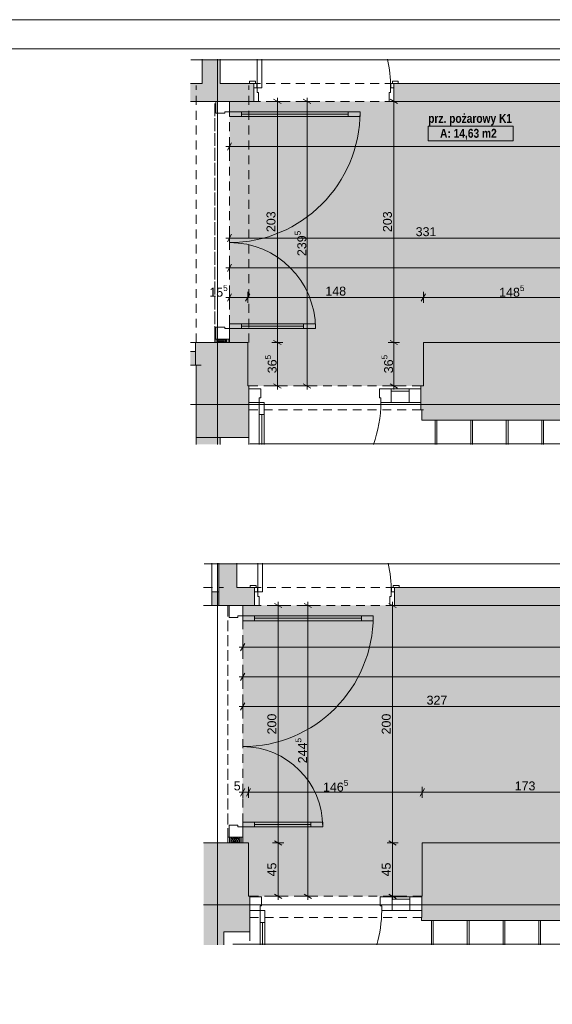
# Paper-space layout 'A-56 UKŁAD SUFITÓW PODWIESZONYCH' of a CAD drawing. Header units: millimetres. Extents: x 0 to 800, y 0 to 594.
# Tile 25 of 27: x 509 to 598, y 428 to 594. Entities that reach past the tile are written whole.
import ezdxf
from ezdxf.xclip import XClip

# ---------------------------------------------------------------- set-up
doc = ezdxf.new("R2010")
doc.units = ezdxf.units.MM
doc.header["$MEASUREMENT"] = 0
doc.header["$XCLIPFRAME"] = 0
for name, pattern in [('DASHDOTX2', [1000, 500, -250, 0, -250]), ('GESTRICHELT2', [93.75, 62.5, -31.25]), ('Przer. długie kreski', [2.5, 1.5, -1]), ('PRZERYWANA_DU_A', [550, 350, -200])]:
    doc.linetypes.add(name, pattern=pattern)
for name, color, linetype, lineweight in [('A_Arkusz_Nr_pióra__1', 7, 'Continuous', 20), ('A_strefy_Nr_pióra__1', 7, 'Continuous', 20), ('A_sufity projektowane wymiary_Nr_pióra__1', 7, 'Continuous', 20), ('A_sufity projektowane wymiary_Nr_pióra__2', 8, 'Continuous', 13), ('A_ściany proj_Nr_pióra__1', 7, 'Continuous', 20), ('A_ściany_Nr_pióra__1', 7, 'Continuous', 20), ('Drzwi Archicad_Nr_pióra__1', 7, 'Continuous', 20), ('Drzwi Archicad_Nr_pióra__3', 252, 'Continuous', 13)]:
    doc.layers.add(name, color=color, linetype=linetype, lineweight=lineweight)
for name, color, linetype, lineweight, true_color in [('A_konstrukcja_Nr_pióra__10', 7, 'Continuous', 13, 0x4b4b4b), ('A_osie_Nr_pióra__16', 7, 'Continuous', 5, 0x0f0f0f), ('A_schody_Nr_pióra__10', 7, 'Continuous', 13, 0x4b4b4b), ('A_schody_Nr_pióra__4', 7, 'Continuous', 18, 0x4b4b4b), ('A_sufity projektowane opisy_Nr_pióra__19', 7, 'Continuous', 5, 0x191919), ('A_ściany proj_Nr_pióra__21', 7, 'Continuous', 5, 0xb0b0b0), ('A_ściany_Nr_pióra__20', 252, 'Continuous', 5, 0x696969)]:
    doc.layers.add(name, color=color, linetype=linetype, lineweight=lineweight, true_color=true_color)
for name, color, linetype in [('A_sufity projektowane', 7, 'Continuous'), ('A_ściany', 7, 'Continuous'), ('A_ściany proj', 7, 'Continuous'), ('Drzwi Archicad', 7, 'Continuous')]:
    doc.layers.add(name, color=color, linetype=linetype)
doc.styles.add('STYL_AUTOMATYCZNY_1', font='arial.ttf')
doc.styles.add('STYL_AUTOMATYCZNY_4', font='arial.ttf')
doc.styles.add('STYL_AUTOMATYCZNY_5', font='ARIALN.TTF')
pattern_1 = [(0, (-3536.6302, -360.9171), (0, 1), [0, -1])]
pattern_2 = [(0, (-3536.6302, -445.1413), (0, 1), [0, -1])]

# ---------------------------------------------------------------- blocks, each defined once
blk = doc.blocks.new('Rysunek_8_8', base_point=(-3536.63, -360.92))
at = {"layer": 'A_sufity projektowane', "linetype": 'Continuous', "lineweight": 0, "true_color": 0x4b4b4b}
h = blk.add_hatch(dxfattribs=at)
h.set_pattern_fill('do_wyburzenia_0008', color=251, style=0, pattern_type=2)
h.set_pattern_definition([(0, (616.9411, 553.9826), (0, 0.75), [0, -0.75])])
h.paths.add_polyline_path([(543.96, 539.67), (547.02, 539.67), (547.02, 532.35), (576.64, 532.35), (576.64, 539.67), (606.34, 539.67), (606.34, 534.31), (636.22, 534.31), (636.22, 538.11), (646.42, 538.11), (646.42, 534.21), (665.56, 534.21), (665.56, 538.01), (670.9, 538.01), (670.9, 542.25), (676.3, 542.25), (676.3, 577.65), (672.6, 577.65), (672.6, 580.25), (543.96, 580.25)])
at = {"layer": 'A_ściany', "linetype": 'Continuous', "lineweight": 0, "true_color": 0x000000}
for points in [[(539.36, 583.25), (542.36, 583.25), (542.36, 587.35), (539.36, 587.35)], [(548.06, 583.25), (537.36, 583.25), (537.36, 580.25), (548.06, 580.25)], [(571.66, 580.25), (644.6, 580.25), (644.6, 583.25), (571.66, 583.25)], [(547.02, 539.67), (538.22, 539.67), (538.22, 535.88), (538.36, 535.88), (538.36, 523.69), (542.36, 523.69), (547.22, 523.69), (547.22, 532.35), (547.02, 532.35)], [(606.34, 539.67), (576.64, 539.67), (576.64, 528.35), (576.34, 528.35), (576.34, 526.61), (606.34, 526.61)], [(576.22, 532.35), (576.22, 528.35), (576.64, 528.35), (576.64, 532.35)], [(542.36, 523.69), (538.36, 523.69), (538.36, 522.51), (542.36, 522.51)]]:
    blk.add_hatch(color=18, dxfattribs=at).paths.add_polyline_path(points)
at = {"layer": 'A_ściany proj', "linetype": 'Continuous', "lineweight": 0, "true_color": 0x4b4b4b}
h = blk.add_hatch(dxfattribs=at)
h.set_pattern_fill('gypsum_0008', color=251, style=0, pattern_type=2)
h.set_pattern_definition(pattern_1)
h.paths.add_polyline_path([(541.46, 539.67), (541.71, 539.67), (541.71, 540.25), (541.46, 540.25)])
h = blk.add_hatch(dxfattribs=at)
h.set_pattern_fill('gypsum_0008', color=251, style=0, pattern_type=2)
h.set_pattern_definition(pattern_1)
h.paths.add_polyline_path([(541.96, 540.25), (541.71, 540.25), (541.71, 539.67), (541.96, 539.67)])
h = blk.add_hatch(dxfattribs=at)
h.set_pattern_fill('batt_insulation_0008', color=251, style=0, pattern_type=2)
h.set_pattern_definition([(60, (-3536.63022, -360.9171), (-0.259807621, 0.15), []), (120, (-3536.63022, -360.9171), (0.259807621, 0.15), [])])
h.paths.add_polyline_path([(543.46, 540.25), (541.96, 540.25), (541.96, 539.67), (543.46, 539.67)])
h = blk.add_hatch(dxfattribs=at)
h.set_pattern_fill('gypsum_0008', color=251, style=0, pattern_type=2)
h.set_pattern_definition(pattern_1)
h.paths.add_polyline_path([(543.46, 539.67), (543.71, 539.67), (543.71, 540.25), (543.46, 540.25)])
h = blk.add_hatch(dxfattribs=at)
h.set_pattern_fill('gypsum_0008', color=251, style=0, pattern_type=2)
h.set_pattern_definition(pattern_1)
h.paths.add_polyline_path([(543.71, 540.25), (543.71, 539.67), (543.96, 539.67), (543.96, 540.25)])
at = {"layer": 'Drzwi Archicad', "linetype": 'Continuous', "lineweight": 0, "true_color": 0xfdfdfd}
blk.add_hatch(color=7, dxfattribs=at).paths.add_polyline_path([(538.22, 538.18), (537.36, 538.18), (537.36, 535.88), (538.22, 535.88)])
at = {"layer": 'A_konstrukcja_Nr_pióra__10', "color": 251, "linetype": 'Przer. długie kreski', "lineweight": 13, "true_color": 0x4b4b4b}
for p, q in [((538.36, 539.67), (538.36, 582.91)), ((547.22, 539.67), (547.22, 582.91)), ((541.46, 540.91), (541.46, 580.25)), ((547.22, 523.69), (547.21, 522.51))]:
    blk.add_line(p, q, dxfattribs=at)
at = {"layer": 'A_osie_Nr_pióra__16', "color": 250, "linetype": 'DASHDOTX2', "lineweight": 5, "true_color": 0x0f0f0f}
for p, q in [((541.96, 587.35), (541.96, 522.51)), ((685.2, 529.23), (537.36, 529.23))]:
    blk.add_line(p, q, dxfattribs=at)
at = {"layer": 'A_schody_Nr_pióra__10', "color": 251, "linetype": 'GESTRICHELT2', "lineweight": 13, "true_color": 0x4b4b4b}
for p, q in [((578.92, 526.61), (578.92, 522.51)), ((584.91, 526.61), (584.91, 522.51)), ((590.9, 526.61), (590.9, 522.51)), ((596.88, 526.61), (596.88, 522.51))]:
    blk.add_line(p, q, dxfattribs=at)
at = {"layer": 'A_schody_Nr_pióra__4', "color": 251, "linetype": 'Continuous', "lineweight": 18, "true_color": 0x4b4b4b}
for p, q in [((578.62, 526.61), (578.62, 522.51)), ((584.61, 526.61), (584.61, 522.51)), ((590.6, 526.61), (590.6, 522.51)), ((596.58, 526.61), (596.58, 522.51))]:
    blk.add_line(p, q, dxfattribs=at)
at = {"layer": 'A_strefy_Nr_pióra__1', "color": 7, "linetype": 'Continuous', "lineweight": 20}
for p, q in [((577.44, 576.09), (577.44, 573.62)), ((577.44, 576.09), (591.73, 576.09)), ((591.73, 576.09), (591.73, 573.62)), ((577.44, 573.62), (591.73, 573.62))]:
    blk.add_line(p, q, dxfattribs=at)
at = {"layer": 'A_sufity projektowane opisy_Nr_pióra__19', "color": 250, "linetype": 'PRZERYWANA_DU_A', "lineweight": 5, "true_color": 0x191919, "flags": 128}
blk.add_lwpolyline([(537.46, 587.25), (685.1, 587.25), (685.1, 522.61), (537.46, 522.61)], close=True, dxfattribs=at)
at = {"layer": 'A_sufity projektowane wymiary_Nr_pióra__1', "color": 7, "linetype": 'Continuous', "lineweight": 20}
for p, q in [((552.64, 579.89), (551.39, 580.61)), ((557.64, 579.89), (556.39, 580.61)), ((572.27, 579.89), (571.02, 580.61)), ((544.32, 573.28), (543.6, 572.03)), ((544.32, 557.88), (543.6, 556.63)), ((544.32, 552.88), (543.6, 551.63)), ((544.32, 547.88), (543.6, 546.63)), ((547.38, 547.88), (546.66, 546.63)), ((577, 547.88), (576.28, 546.63)), ((551.39, 540.03), (552.64, 539.31)), ((571.02, 540.03), (572.27, 539.31)), ((551.39, 532.71), (552.64, 531.99)), ((556.39, 532.71), (557.64, 531.99)), ((571.02, 532.71), (572.27, 531.99))]:
    blk.add_line(p, q, dxfattribs=at)
at = {"layer": 'A_sufity projektowane wymiary_Nr_pióra__2', "color": 8, "linetype": 'Continuous', "lineweight": 13}
for p, q in [((552.96, 580.25), (551.08, 580.25)), ((552.02, 580.25), (552.02, 580.86)), ((552.02, 539.67), (552.02, 580.25)), ((557.96, 580.25), (556.08, 580.25)), ((557.02, 580.25), (557.02, 580.86)), ((557.02, 532.35), (557.02, 580.25)), ((572.58, 580.25), (570.7, 580.25)), ((571.64, 580.25), (571.64, 580.86)), ((571.64, 539.67), (571.64, 580.25)), ((543.96, 571.72), (543.96, 573.59)), ((543.35, 572.65), (543.96, 572.65)), ((543.96, 572.65), (672.6, 572.65)), ((543.35, 557.25), (543.96, 557.25)), ((543.96, 556.32), (543.96, 558.19)), ((543.96, 557.25), (610.13, 557.25)), ((543.35, 552.25), (543.96, 552.25)), ((543.96, 551.32), (543.96, 553.19)), ((543.96, 552.25), (676.3, 552.25)), ((543.35, 547.25), (543.96, 547.25)), ((543.96, 546.32), (543.96, 548.19)), ((543.96, 547.25), (547.02, 547.25)), ((547.02, 546.32), (547.02, 548.19)), ((547.02, 547.25), (576.64, 547.25)), ((576.64, 546.32), (576.64, 548.19)), ((576.64, 547.25), (606.34, 547.25)), ((552.96, 539.67), (551.08, 539.67)), ((552.02, 532.35), (552.02, 539.67)), ((572.58, 539.67), (570.7, 539.67)), ((571.64, 532.35), (571.64, 539.67)), ((552.96, 532.35), (551.08, 532.35)), ((552.02, 531.74), (552.02, 532.35)), ((557.96, 532.35), (556.08, 532.35)), ((557.02, 531.74), (557.02, 532.35)), ((572.58, 532.35), (570.7, 532.35)), ((571.64, 531.74), (571.64, 532.35))]:
    blk.add_line(p, q, dxfattribs=at)
at = {"layer": 'A_ściany proj_Nr_pióra__1', "color": 7, "linetype": 'Continuous', "lineweight": 20, "flags": 128}
for points in [[(541.46, 540.25), (541.46, 539.67)], [(543.96, 539.67), (543.96, 540.25)]]:
    blk.add_lwpolyline(points, dxfattribs=at)
at = {"layer": 'A_ściany proj_Nr_pióra__21', "color": 253, "linetype": 'Continuous', "lineweight": 5, "true_color": 0xb0b0b0}
for p, q in [((541.66, 580.25), (541.46, 580.25)), ((541.71, 580.25), (541.66, 580.25)), ((541.96, 580.25), (541.71, 580.25)), ((543.46, 580.25), (541.96, 580.25)), ((543.71, 580.25), (543.46, 580.25)), ((543.96, 580.25), (543.71, 580.25)), ((541.66, 540.25), (541.46, 540.25)), ((541.71, 540.25), (541.66, 540.25)), ((541.71, 540.25), (541.71, 539.67)), ((541.96, 540.25), (541.71, 540.25)), ((541.96, 540.25), (541.96, 539.67)), ((543.46, 540.25), (541.96, 540.25)), ((543.46, 539.67), (543.46, 540.25)), ((543.71, 540.25), (543.46, 540.25)), ((543.71, 539.67), (543.71, 540.25)), ((543.96, 540.25), (543.71, 540.25))]:
    blk.add_line(p, q, dxfattribs=at)
at = {"layer": 'A_ściany proj_Nr_pióra__21', "color": 253, "linetype": 'Continuous', "lineweight": 5, "true_color": 0xb0b0b0, "flags": 128}
for points in [[(541.46, 539.67), (541.71, 539.67)], [(541.71, 539.67), (541.96, 539.67)], [(541.96, 539.67), (543.46, 539.67)], [(543.46, 539.67), (543.71, 539.67)], [(543.71, 539.67), (543.96, 539.67)]]:
    blk.add_lwpolyline(points, dxfattribs=at)
at = {"layer": 'A_ściany_Nr_pióra__1', "color": 7, "linetype": 'Continuous', "lineweight": 20}
for p, q in [((548.06, 583.25), (547.32, 583.25)), ((548.06, 582.55), (548.06, 583.25)), ((548.06, 580.25), (548.06, 582.55)), ((571.66, 583.25), (572.4, 583.25)), ((571.66, 582.55), (571.66, 583.25)), ((571.66, 580.25), (571.66, 582.55)), ((538.22, 539.67), (538.96, 539.67)), ((538.22, 538.18), (538.22, 539.67)), ((538.22, 535.88), (538.22, 538.18)), ((538.22, 535.88), (539.16, 535.88)), ((547.22, 531.85), (547.22, 532.35)), ((576.22, 531.85), (576.22, 532.35)), ((547.22, 529.55), (547.22, 531.85)), ((576.22, 529.55), (576.22, 531.85)), ((547.22, 528.35), (547.22, 529.55)), ((576.22, 528.35), (576.22, 529.55))]:
    blk.add_line(p, q, dxfattribs=at)
at = {"layer": 'A_ściany_Nr_pióra__1', "color": 7, "linetype": 'Continuous', "lineweight": 20, "flags": 128}
for points in [[(539.36, 587.35), (539.36, 583.25)], [(542.36, 583.25), (542.36, 587.35)], [(539.36, 583.25), (537.36, 583.25)], [(548.06, 583.25), (542.36, 583.25)], [(605.16, 583.25), (571.66, 583.25)], [(537.36, 580.25), (548.06, 580.25)], [(571.66, 580.25), (644.6, 580.25)], [(547.02, 539.67), (538.22, 539.67)], [(547.02, 532.35), (547.02, 539.67)], [(606.34, 539.67), (576.64, 539.67)], [(576.64, 539.67), (576.64, 532.35)], [(538.22, 535.88), (538.36, 535.88)], [(538.36, 535.88), (538.36, 523.69)], [(547.22, 532.35), (547.02, 532.35)], [(576.64, 532.35), (576.22, 532.35)], [(547.22, 523.69), (547.22, 528.35)], [(576.22, 528.35), (576.64, 528.35)], [(576.64, 528.35), (576.34, 528.35)], [(576.34, 528.35), (576.34, 526.61)], [(576.34, 526.61), (606.34, 526.61)], [(538.36, 523.69), (538.36, 522.51)], [(542.36, 523.69), (538.36, 523.69)], [(538.36, 523.69), (542.36, 523.69)], [(542.36, 522.51), (542.36, 523.69)], [(542.36, 523.69), (547.22, 523.69)]]:
    blk.add_lwpolyline(points, dxfattribs=at)
at = {"layer": 'A_ściany_Nr_pióra__20', "color": 251, "linetype": 'Przer. długie kreski', "lineweight": 5, "true_color": 0x696969}
for p, q in [((537.36, 539.67), (538.22, 539.67)), ((537.36, 535.88), (538.22, 535.88))]:
    blk.add_line(p, q, dxfattribs=at)
at = {"layer": 'Drzwi Archicad_Nr_pióra__1', "color": 7, "linetype": 'Continuous', "lineweight": 20}
for p, q in [((538.22, 538.18), (538.22, 539.67)), ((538.22, 538.18), (538.22, 539.67)), ((538.22, 539.67), (538.96, 539.67)), ((538.22, 539.67), (538.96, 539.67)), ((538.22, 538.18), (537.36, 538.18)), ((538.22, 535.88), (538.22, 538.18)), ((538.22, 535.88), (538.22, 538.18)), ((538.22, 535.88), (538.22, 538.18)), ((537.36, 535.88), (538.22, 535.88)), ((538.22, 535.88), (539.16, 535.88)), ((538.22, 535.88), (539.16, 535.88))]:
    blk.add_line(p, q, dxfattribs=at)
at = {"layer": 'Drzwi Archicad_Nr_pióra__3', "color": 252, "linetype": 'Continuous', "lineweight": 13}
for p, q in [((548.62, 587.35), (548.62, 582.55)), ((549.42, 582.55), (549.42, 587.35)), ((547.32, 583.25), (547.32, 583.63)), ((547.32, 583.63), (548.32, 583.63)), ((548.32, 583.63), (548.32, 583.25)), ((571.4, 583.63), (572.4, 583.63)), ((571.4, 583.25), (571.4, 583.63)), ((572.4, 583.63), (572.4, 583.25)), ((548.32, 583.25), (547.32, 583.25)), ((548.06, 583.25), (547.32, 583.25)), ((548.06, 583.25), (547.32, 583.25)), ((548.06, 582.55), (548.06, 583.25)), ((548.06, 583.25), (548.56, 583.25)), ((548.06, 582.55), (548.06, 583.25)), ((548.06, 582.55), (548.06, 583.25)), ((548.56, 582.55), (548.06, 582.55)), ((548.06, 580.25), (548.06, 582.55)), ((548.06, 582.55), (548.62, 582.55)), ((548.06, 580.25), (548.06, 582.55)), ((548.06, 580.25), (548.06, 582.55)), ((548.56, 583.25), (548.56, 582.55)), ((548.62, 582.55), (548.62, 581.75)), ((548.62, 582.55), (549.42, 582.55)), ((548.62, 581.75), (548.86, 581.75)), ((548.86, 581.75), (548.86, 580.25)), ((570.86, 580.25), (570.86, 581.75)), ((570.86, 581.75), (571.1, 581.75)), ((571.1, 581.75), (571.1, 582.55)), ((571.1, 582.55), (571.66, 582.55)), ((571.16, 582.55), (571.16, 583.25)), ((571.16, 583.25), (571.66, 583.25)), ((571.66, 582.55), (571.16, 582.55)), ((572.4, 583.25), (571.4, 583.25)), ((571.66, 583.25), (571.66, 582.55)), ((571.66, 582.55), (571.66, 583.25)), ((571.66, 582.55), (571.66, 583.25)), ((571.66, 583.25), (572.4, 583.25)), ((571.66, 583.25), (572.4, 583.25)), ((571.66, 582.55), (571.66, 580.25)), ((571.66, 580.25), (571.66, 582.55)), ((571.66, 580.25), (571.66, 582.55)), ((541.66, 580.25), (541.46, 580.25)), ((541.66, 580.25), (543.96, 580.25)), ((541.66, 578.25), (541.66, 580.25)), ((541.71, 580.25), (541.66, 580.25)), ((541.71, 580.25), (541.66, 580.25)), ((541.96, 580.25), (541.71, 580.25)), ((541.96, 580.25), (541.71, 580.25)), ((543.46, 580.25), (541.96, 580.25)), ((543.46, 580.25), (541.96, 580.25)), ((543.71, 580.25), (543.46, 580.25)), ((543.71, 580.25), (543.46, 580.25)), ((543.96, 580.25), (543.71, 580.25)), ((543.96, 580.25), (543.71, 580.25)), ((543.96, 580.25), (543.96, 578.49)), ((548.86, 580.25), (548.06, 580.25)), ((571.66, 580.25), (570.86, 580.25)), ((543.96, 578.49), (543.16, 578.49)), ((543.16, 578.49), (543.16, 578.25)), ((545.96, 578.49), (543.96, 578.49)), ((543.96, 578.49), (543.96, 577.69)), ((545.96, 577.69), (545.96, 578.49)), ((565.96, 578.49), (563.96, 578.49)), ((563.96, 578.49), (563.96, 577.69)), ((565.96, 577.69), (565.96, 578.49)), ((543.16, 578.25), (541.66, 578.25)), ((543.96, 577.69), (545.96, 577.69)), ((563.96, 578.09), (545.96, 578.09)), ((563.96, 577.69), (565.96, 577.69)), ((541.66, 542.25), (543.16, 542.25)), ((541.66, 540.25), (541.66, 542.25)), ((543.16, 542.25), (543.16, 542.01)), ((543.16, 542.01), (543.96, 542.01)), ((543.96, 542.81), (545.96, 542.81)), ((543.96, 542.01), (543.96, 542.81)), ((543.96, 542.01), (543.96, 540.25)), ((545.96, 542.01), (543.96, 542.01)), ((545.96, 542.81), (545.96, 542.01)), ((556.44, 542.41), (545.96, 542.41)), ((556.44, 542.01), (556.44, 542.81)), ((556.44, 542.81), (558.44, 542.81)), ((558.44, 542.01), (556.44, 542.01)), ((558.44, 542.81), (558.44, 542.01)), ((541.66, 540.25), (541.46, 540.25)), ((543.96, 540.25), (541.66, 540.25)), ((541.71, 540.25), (541.66, 540.25)), ((541.71, 540.25), (541.66, 540.25)), ((541.96, 540.25), (541.71, 540.25)), ((541.96, 540.25), (541.71, 540.25)), ((543.46, 540.25), (541.96, 540.25)), ((543.46, 540.25), (541.96, 540.25)), ((543.71, 540.25), (543.46, 540.25)), ((543.71, 540.25), (543.46, 540.25)), ((543.96, 540.25), (543.71, 540.25)), ((543.96, 540.25), (543.71, 540.25)), ((547.22, 531.85), (547.22, 532.35)), ((576.22, 531.85), (576.22, 532.35)), ((547.22, 531.85), (547.22, 529.55)), ((549.22, 531.85), (547.22, 531.85)), ((547.22, 529.55), (547.22, 531.85)), ((547.22, 529.55), (547.22, 531.85)), ((548.98, 529.55), (548.98, 530.35)), ((548.98, 530.35), (549.22, 530.35)), ((549.22, 530.35), (549.22, 531.85)), ((569.22, 531.85), (569.22, 530.35)), ((571.22, 531.85), (569.22, 531.85)), ((569.22, 530.35), (569.46, 530.35)), ((569.46, 530.35), (569.46, 529.55)), ((571.22, 529.55), (571.22, 531.85)), ((571.22, 531.85), (574.22, 531.85)), ((571.22, 529.55), (571.22, 531.85)), ((574.22, 531.49), (571.22, 531.49)), ((576.22, 531.85), (574.22, 531.85)), ((574.22, 531.85), (574.22, 529.55)), ((574.22, 531.85), (574.22, 529.55)), ((576.22, 529.55), (576.22, 531.85)), ((576.22, 529.55), (576.22, 531.85)), ((576.22, 529.55), (576.22, 531.85)), ((547.22, 529.55), (548.98, 529.55)), ((547.22, 528.35), (547.22, 529.55)), ((548.98, 527.55), (548.98, 529.55)), ((548.98, 529.55), (549.78, 529.55)), ((549.78, 529.55), (549.78, 527.55)), ((569.46, 529.55), (571.22, 529.55)), ((574.22, 529.55), (571.22, 529.55)), ((571.22, 529.55), (574.22, 529.55)), ((574.22, 529.55), (576.22, 529.55)), ((576.22, 528.35), (576.22, 529.55)), ((549.78, 527.55), (548.98, 527.55)), ((549.38, 522.51), (549.38, 527.55))]:
    blk.add_line(p, q, dxfattribs=at)
at = {"layer": 'Drzwi Archicad_Nr_pióra__3', "color": 252, "linetype": 'Przer. długie kreski', "lineweight": 13}
for p, q in [((571.66, 583.25), (548.06, 583.25)), ((541.46, 540.25), (541.46, 580.25)), ((543.96, 540.25), (543.96, 580.25)), ((571.66, 580.25), (548.06, 580.25)), ((576.22, 532.35), (547.22, 532.35)), ((576.22, 528.35), (547.22, 528.35))]:
    blk.add_line(p, q, dxfattribs=at)
at = {"layer": 'Drzwi Archicad_Nr_pióra__3', "color": 252, "linetype": 'Continuous', "lineweight": 13, "flags": 128}
for points in [[(563.96, 578.49), (545.96, 578.49), (545.96, 578.09), (563.96, 578.09)], [(563.96, 578.09), (545.96, 578.09), (545.96, 577.69), (563.96, 577.69)], [(556.44, 542.41), (545.96, 542.41), (545.96, 542.81), (556.44, 542.81)], [(556.44, 542.01), (545.96, 542.01), (545.96, 542.41), (556.44, 542.41)]]:
    blk.add_lwpolyline(points, close=True, dxfattribs=at)
for points in [[(548.98, 522.51), (548.98, 527.55), (549.38, 527.55), (549.38, 522.51)], [(549.38, 522.51), (549.38, 527.55), (549.78, 527.55), (549.78, 522.51)]]:
    blk.add_lwpolyline(points, dxfattribs=at)
at = {"layer": 'Drzwi Archicad_Nr_pióra__3', "color": 252, "linetype": 'Continuous', "lineweight": 13}
for centre, radius, start, end in [((548.62, 582.55), 22.48, 0, 12.3289), ((543.96, 578.49), 22, 270, 0), ((543.96, 542.01), 14.48, 0, 90), ((548.98, 529.55), 20.48, 339.8945, 0)]:
    blk.add_arc(centre, radius, start, end, dxfattribs=at)
at = {"layer": 'A_strefy_Nr_pióra__1', "color": 7, "linetype": 'Continuous', "lineweight": 20, "char_height": 1.5, "attachment_point": 1, "style": 'STYL_AUTOMATYCZNY_5'}
for s, insert in [('\\A1;{\\pql;\\fArial Narrow|b1|i0|c238|p0;\\W1.000000;prz. pożarowy K1}', (577.44, 578.14)), ('\\A1;{\\pql;\\fArial Narrow|b1|i0|c238|p0;\\W1.000000;A: 14,63 m2}', (579.44, 575.63))]:
    blk.add_mtext(s, dxfattribs=dict(at, insert=insert))
at = {"layer": 'A_sufity projektowane wymiary_Nr_pióra__1', "color": 7, "linetype": 'Continuous', "lineweight": 20, "char_height": 1.5, "attachment_point": 7, "rotation": 90, "style": 'STYL_AUTOMATYCZNY_1'}
for s, insert in [('\\A1;{\\pql;\\fArial|b0|i0|c238|p0;\\W1.000000;239\\fArial|b0|i0|c238|p0;\\W1.000000;\\A1{\\H.66x;\\S5^  ;}}', (557.33, 554.21)), ('\\A1;{\\pql;\\fArial|b0|i0|c238|p0;\\W1.000000;36\\fArial|b0|i0|c238|p0;\\W1.000000;\\A1{\\H.66x;\\S5^  ;}}', (552.33, 534.49)), ('\\A1;{\\pql;\\fArial|b0|i0|c238|p0;\\W1.000000;36\\fArial|b0|i0|c238|p0;\\W1.000000;\\A1{\\H.66x;\\S5^  ;}}', (571.95, 534.49))]:
    blk.add_mtext(s, dxfattribs=dict(at, insert=insert))
at = {"layer": 'A_sufity projektowane wymiary_Nr_pióra__1', "color": 7, "linetype": 'Continuous', "lineweight": 20, "char_height": 1.5, "width": 3.4323, "attachment_point": 7, "rotation": 90, "style": 'STYL_AUTOMATYCZNY_4'}
for insert in [(551.72, 558.25), (571.34, 558.25)]:
    blk.add_mtext('\\A1;{\\pql;\\fArial|b0|i0|c238|p0;\\W1.000000;203}', dxfattribs=dict(at, insert=insert))
at = {"layer": 'A_sufity projektowane wymiary_Nr_pióra__1', "color": 7, "linetype": 'Continuous', "lineweight": 20, "char_height": 1.5, "width": 3.4323, "attachment_point": 7, "style": 'STYL_AUTOMATYCZNY_4'}
for s, insert in [('\\A1;{\\pql;\\fArial|b0|i0|c238|p0;\\W1.000000;331}', (575.33, 557.55)), ('\\A1;{\\pql;\\fArial|b0|i0|c238|p0;\\W1.000000;148}', (560.11, 547.55))]:
    blk.add_mtext(s, dxfattribs=dict(at, insert=insert))
at = {"layer": 'A_sufity projektowane wymiary_Nr_pióra__1', "color": 7, "linetype": 'Continuous', "lineweight": 20, "char_height": 1.5, "attachment_point": 7, "style": 'STYL_AUTOMATYCZNY_1'}
for s, insert in [('\\A1;{\\pql;\\fArial|b0|i0|c238|p0;\\W1.000000;15\\fArial|b0|i0|c238|p0;\\W1.000000;\\A1{\\H.66x;\\S5^  ;}}', (540.56, 546.94)), ('\\A1;{\\pql;\\fArial|b0|i0|c238|p0;\\W1.000000;148\\fArial|b0|i0|c238|p0;\\W1.000000;\\A1{\\H.66x;\\S5^  ;}}', (589.4, 546.94))]:
    blk.add_mtext(s, dxfattribs=dict(at, insert=insert))
blk = doc.blocks.new('Rysunek_9_9', base_point=(-3536.63, -445.14))
at = {"layer": 'A_sufity projektowane', "linetype": 'Continuous', "lineweight": 0, "true_color": 0x4b4b4b}
h = blk.add_hatch(dxfattribs=at)
h.set_pattern_fill('do_wyburzenia_0009', color=251, style=0, pattern_type=2)
h.set_pattern_definition([(0, (614.1864, 469.8156), (0, 0.75), [0, -0.75])])
h.paths.add_polyline_path([(546.18, 455.45), (547.16, 455.45), (547.16, 446.47), (576.44, 446.47), (576.44, 455.45), (611.02, 455.45), (611.02, 450.09), (637.36, 450.09), (637.36, 453.69), (646.56, 453.69), (646.56, 450.09), (665.28, 450.09), (665.28, 453.69), (671.2, 453.69), (671.2, 458.97), (677, 458.97), (677, 459.77), (677, 493.41), (673.2, 493.41), (673.2, 495.41), (546.18, 495.41)])
at = {"layer": 'A_ściany', "linetype": 'Continuous', "lineweight": 0, "true_color": 0x000000}
for points in [[(542.18, 498.41), (545.18, 498.41), (545.18, 502.51), (542.18, 502.51)], [(542.18, 495.41), (548.18, 495.41), (548.18, 498.41), (542.18, 498.41)], [(571.78, 495.41), (647.58, 495.41), (647.58, 498.41), (571.78, 498.41)], [(547.16, 455.45), (539.58, 455.45), (539.58, 440.49), (547.36, 440.49), (547.36, 446.47), (547.16, 446.47)], [(611.02, 455.45), (576.44, 455.45), (576.44, 446.47), (576.3, 446.47), (576.3, 442.39), (611.02, 442.39)], [(543.02, 440.49), (539.58, 440.49), (539.58, 438.29), (543.02, 438.29)]]:
    blk.add_hatch(color=18, dxfattribs=at).paths.add_polyline_path(points)
at = {"layer": 'A_ściany proj', "linetype": 'Continuous', "lineweight": 0, "true_color": 0x4b4b4b}
h = blk.add_hatch(dxfattribs=at)
h.set_pattern_fill('gypsum_0009', color=251, style=0, pattern_type=2)
h.set_pattern_definition(pattern_2)
h.paths.add_polyline_path([(543.68, 455.45), (543.93, 455.45), (543.93, 456.41), (543.68, 456.41)])
h = blk.add_hatch(dxfattribs=at)
h.set_pattern_fill('gypsum_0009', color=251, style=0, pattern_type=2)
h.set_pattern_definition(pattern_2)
h.paths.add_polyline_path([(544.18, 456.41), (543.93, 456.41), (543.93, 455.45), (544.18, 455.45)])
h = blk.add_hatch(dxfattribs=at)
h.set_pattern_fill('batt_insulation_0009', color=251, style=0, pattern_type=2)
h.set_pattern_definition([(60, (-3536.63022, -445.14132), (-0.259807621, 0.15), []), (120, (-3536.63022, -445.14132), (0.259807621, 0.15), [])])
h.paths.add_polyline_path([(545.68, 456.41), (544.18, 456.41), (544.18, 455.45), (545.68, 455.45)])
h = blk.add_hatch(dxfattribs=at)
h.set_pattern_fill('gypsum_0009', color=251, style=0, pattern_type=2)
h.set_pattern_definition(pattern_2)
h.paths.add_polyline_path([(545.68, 455.45), (545.93, 455.45), (545.93, 456.41), (545.68, 456.41)])
h = blk.add_hatch(dxfattribs=at)
h.set_pattern_fill('gypsum_0009', color=251, style=0, pattern_type=2)
h.set_pattern_definition(pattern_2)
h.paths.add_polyline_path([(545.93, 456.41), (545.93, 455.45), (546.18, 455.45), (546.18, 456.41)])
at = {"layer": 'Drzwi Archicad', "linetype": 'Continuous', "lineweight": 0, "true_color": 0xfdfdfd}
blk.add_hatch(color=7, dxfattribs=at).paths.add_polyline_path([(542.18, 497.71), (540.98, 497.71), (540.98, 495.41), (542.18, 495.41)])
at = {"layer": 'A_konstrukcja_Nr_pióra__10', "color": 251, "linetype": 'Przer. długie kreski', "lineweight": 13, "true_color": 0x4b4b4b}
for p, q in [((543.68, 456.07), (543.68, 495.41)), ((547.36, 440.49), (547.36, 438.29))]:
    blk.add_line(p, q, dxfattribs=at)
at = {"layer": 'A_osie_Nr_pióra__16', "color": 250, "linetype": 'DASHDOTX2', "lineweight": 5, "true_color": 0x0f0f0f}
for p, q in [((541.96, 502.51), (541.96, 438.29)), ((685.2, 445.01), (539.58, 445.01))]:
    blk.add_line(p, q, dxfattribs=at)
at = {"layer": 'A_schody_Nr_pióra__10', "color": 251, "linetype": 'GESTRICHELT2', "lineweight": 13, "true_color": 0x4b4b4b}
for p, q in [((578.28, 442.39), (578.28, 438.29)), ((584.32, 442.39), (584.32, 438.29)), ((590.36, 442.39), (590.36, 438.29)), ((596.39, 442.39), (596.39, 438.29))]:
    blk.add_line(p, q, dxfattribs=at)
at = {"layer": 'A_schody_Nr_pióra__4', "color": 251, "linetype": 'Continuous', "lineweight": 18, "true_color": 0x4b4b4b}
for p, q in [((577.98, 442.39), (577.98, 438.29)), ((584.02, 442.39), (584.02, 438.29)), ((590.06, 442.39), (590.06, 438.29)), ((596.09, 442.39), (596.09, 438.29))]:
    blk.add_line(p, q, dxfattribs=at)
at = {"layer": 'A_sufity projektowane opisy_Nr_pióra__19', "color": 250, "linetype": 'PRZERYWANA_DU_A', "lineweight": 5, "true_color": 0x191919, "flags": 128}
blk.add_lwpolyline([(539.68, 502.41), (685.1, 502.41), (685.1, 438.39), (539.68, 438.39)], close=True, dxfattribs=at)
at = {"layer": 'A_sufity projektowane wymiary_Nr_pióra__1', "color": 7, "linetype": 'Continuous', "lineweight": 20}
for p, q in [((552.78, 495.05), (551.53, 495.77)), ((557.78, 495.05), (556.53, 495.77)), ((572.06, 495.05), (570.81, 495.77)), ((546.54, 489.04), (545.82, 487.79)), ((546.54, 484.04), (545.82, 482.79)), ((546.54, 479.04), (545.82, 477.79)), ((546.54, 464.59), (545.82, 463.34)), ((547.52, 464.59), (546.8, 463.34)), ((576.8, 464.59), (576.08, 463.34)), ((551.53, 455.81), (552.78, 455.09)), ((570.81, 455.81), (572.06, 455.09)), ((551.53, 446.83), (552.78, 446.11)), ((556.53, 446.83), (557.78, 446.11)), ((570.81, 446.83), (572.06, 446.11))]:
    blk.add_line(p, q, dxfattribs=at)
at = {"layer": 'A_sufity projektowane wymiary_Nr_pióra__2', "color": 8, "linetype": 'Continuous', "lineweight": 13}
for p, q in [((552.16, 495.41), (552.16, 496.02)), ((557.16, 495.41), (557.16, 496.02)), ((571.44, 495.41), (571.44, 496.02)), ((553.1, 495.41), (551.22, 495.41)), ((552.16, 455.45), (552.16, 495.41)), ((558.1, 495.41), (556.22, 495.41)), ((557.16, 446.47), (557.16, 495.41)), ((572.38, 495.41), (570.5, 495.41)), ((571.44, 455.45), (571.44, 495.41)), ((546.18, 487.48), (546.18, 489.35)), ((545.57, 488.41), (546.18, 488.41)), ((546.18, 488.41), (673.2, 488.41)), ((546.18, 482.48), (546.18, 484.35)), ((545.57, 483.41), (546.18, 483.41)), ((546.18, 483.41), (677, 483.41)), ((546.18, 477.48), (546.18, 479.35)), ((545.57, 478.41), (546.18, 478.41)), ((546.18, 478.41), (611.59, 478.41)), ((546.18, 463.03), (546.18, 464.91)), ((547.16, 463.03), (547.16, 464.91)), ((576.44, 463.03), (576.44, 464.91)), ((545.57, 463.97), (546.18, 463.97)), ((546.18, 463.97), (547.16, 463.97)), ((547.16, 463.97), (576.44, 463.97)), ((576.44, 463.97), (611.02, 463.97)), ((553.1, 455.45), (551.22, 455.45)), ((552.16, 446.47), (552.16, 455.45)), ((572.38, 455.45), (570.5, 455.45)), ((571.44, 446.47), (571.44, 455.45)), ((553.1, 446.47), (551.22, 446.47)), ((552.16, 445.86), (552.16, 446.47)), ((558.1, 446.47), (556.22, 446.47)), ((557.16, 445.86), (557.16, 446.47)), ((572.38, 446.47), (570.5, 446.47)), ((571.44, 445.86), (571.44, 446.47))]:
    blk.add_line(p, q, dxfattribs=at)
at = {"layer": 'A_ściany proj_Nr_pióra__1', "color": 7, "linetype": 'Continuous', "lineweight": 20, "flags": 128}
for points in [[(543.68, 456.41), (543.68, 455.45)], [(546.18, 455.45), (546.18, 456.41)]]:
    blk.add_lwpolyline(points, dxfattribs=at)
at = {"layer": 'A_ściany proj_Nr_pióra__21', "color": 253, "linetype": 'Continuous', "lineweight": 5, "true_color": 0xb0b0b0}
for p, q in [((543.88, 495.41), (543.68, 495.41)), ((543.93, 495.41), (543.88, 495.41)), ((544.18, 495.41), (543.93, 495.41)), ((545.68, 495.41), (544.18, 495.41)), ((545.93, 495.41), (545.68, 495.41)), ((546.18, 495.41), (545.93, 495.41)), ((543.88, 456.41), (543.68, 456.41)), ((543.93, 456.41), (543.88, 456.41)), ((543.93, 456.41), (543.93, 455.45)), ((544.18, 456.41), (543.93, 456.41)), ((544.18, 456.41), (544.18, 455.45)), ((545.68, 456.41), (544.18, 456.41)), ((545.68, 455.45), (545.68, 456.41)), ((545.93, 456.41), (545.68, 456.41)), ((545.93, 455.45), (545.93, 456.41)), ((546.18, 456.41), (545.93, 456.41))]:
    blk.add_line(p, q, dxfattribs=at)
at = {"layer": 'A_ściany proj_Nr_pióra__21', "color": 253, "linetype": 'Continuous', "lineweight": 5, "true_color": 0xb0b0b0, "flags": 128}
for points in [[(543.68, 455.45), (543.93, 455.45)], [(543.93, 455.45), (544.18, 455.45)], [(544.18, 455.45), (545.68, 455.45)], [(545.68, 455.45), (545.93, 455.45)], [(545.93, 455.45), (546.18, 455.45)]]:
    blk.add_lwpolyline(points, dxfattribs=at)
at = {"layer": 'A_ściany_Nr_pióra__1', "color": 7, "linetype": 'Continuous', "lineweight": 20}
for p, q in [((542.18, 498.41), (542.92, 498.41)), ((542.18, 497.71), (542.18, 498.41)), ((542.18, 495.41), (542.18, 497.71)), ((548.18, 498.41), (547.44, 498.41)), ((548.18, 497.71), (548.18, 498.41)), ((548.18, 495.41), (548.18, 497.71)), ((571.78, 498.41), (572.52, 498.41)), ((571.78, 497.71), (571.78, 498.41)), ((571.78, 495.41), (571.78, 497.71)), ((542.18, 495.41), (543.12, 495.41)), ((547.36, 446.37), (547.36, 446.47)), ((547.36, 444.07), (547.36, 446.37)), ((576.36, 446.37), (576.36, 446.47)), ((576.36, 444.07), (576.36, 446.37)), ((547.36, 442.87), (547.36, 444.07)), ((576.36, 442.87), (576.36, 444.07))]:
    blk.add_line(p, q, dxfattribs=at)
at = {"layer": 'A_ściany_Nr_pióra__1', "color": 7, "linetype": 'Continuous', "lineweight": 20, "flags": 128}
for points in [[(542.18, 502.51), (542.18, 498.41)], [(545.18, 498.41), (545.18, 502.51)], [(548.18, 498.41), (545.18, 498.41)], [(605.96, 498.41), (571.78, 498.41)], [(542.18, 495.41), (548.18, 495.41)], [(571.78, 495.41), (647.58, 495.41)], [(547.16, 455.45), (539.58, 455.45)], [(547.16, 446.47), (547.16, 455.45)], [(611.02, 455.45), (576.44, 455.45)], [(576.44, 455.45), (576.44, 446.47)], [(547.36, 446.47), (547.16, 446.47)], [(576.44, 446.47), (576.3, 446.47)], [(547.36, 440.49), (547.36, 442.87)], [(576.3, 442.87), (576.3, 442.39)], [(576.3, 442.39), (611.02, 442.39)], [(543.02, 438.29), (543.02, 440.49)], [(543.02, 440.49), (547.36, 440.49)]]:
    blk.add_lwpolyline(points, dxfattribs=at)
at = {"layer": 'A_ściany_Nr_pióra__20', "color": 251, "linetype": 'Przer. długie kreski', "lineweight": 5, "true_color": 0x696969}
for p, q in [((539.58, 498.41), (542.18, 498.41)), ((539.58, 495.41), (542.18, 495.41))]:
    blk.add_line(p, q, dxfattribs=at)
at = {"layer": 'Drzwi Archicad_Nr_pióra__1', "color": 7, "linetype": 'Continuous', "lineweight": 20}
for p, q in [((540.98, 497.71), (540.98, 502.51)), ((542.18, 497.71), (540.98, 497.71)), ((540.98, 497.71), (540.98, 495.41)), ((542.18, 497.71), (542.18, 498.41)), ((542.18, 497.71), (542.18, 498.41)), ((542.18, 498.41), (542.92, 498.41)), ((542.18, 498.41), (542.92, 498.41)), ((542.18, 495.41), (542.18, 497.71)), ((542.18, 495.41), (542.18, 497.71)), ((542.18, 495.41), (542.18, 497.71)), ((540.98, 495.41), (542.18, 495.41)), ((542.18, 495.41), (543.12, 495.41)), ((542.18, 495.41), (543.12, 495.41))]:
    blk.add_line(p, q, dxfattribs=at)
at = {"layer": 'Drzwi Archicad_Nr_pióra__3', "color": 252, "linetype": 'Continuous', "lineweight": 13}
for p, q in [((548.74, 502.51), (548.74, 497.71)), ((549.54, 497.71), (549.54, 502.51)), ((547.44, 498.41), (547.44, 498.79)), ((547.44, 498.79), (548.44, 498.79)), ((548.44, 498.41), (547.44, 498.41)), ((548.18, 498.41), (547.44, 498.41)), ((548.18, 498.41), (547.44, 498.41)), ((548.18, 497.71), (548.18, 498.41)), ((548.18, 498.41), (548.68, 498.41)), ((548.18, 497.71), (548.18, 498.41)), ((548.18, 497.71), (548.18, 498.41)), ((548.68, 497.71), (548.18, 497.71)), ((548.18, 495.41), (548.18, 497.71)), ((548.18, 497.71), (548.74, 497.71)), ((548.18, 495.41), (548.18, 497.71)), ((548.18, 495.41), (548.18, 497.71)), ((548.44, 498.79), (548.44, 498.41)), ((548.68, 498.41), (548.68, 497.71)), ((548.74, 497.71), (548.74, 496.91)), ((548.74, 497.71), (549.54, 497.71)), ((571.22, 496.91), (571.22, 497.71)), ((571.22, 497.71), (571.78, 497.71)), ((571.28, 497.71), (571.28, 498.41)), ((571.28, 498.41), (571.78, 498.41)), ((571.78, 497.71), (571.28, 497.71)), ((571.52, 498.79), (572.52, 498.79)), ((571.52, 498.41), (571.52, 498.79)), ((572.52, 498.41), (571.52, 498.41)), ((571.78, 498.41), (571.78, 497.71)), ((571.78, 497.71), (571.78, 498.41)), ((571.78, 497.71), (571.78, 498.41)), ((571.78, 498.41), (572.52, 498.41)), ((571.78, 498.41), (572.52, 498.41)), ((571.78, 497.71), (571.78, 495.41)), ((571.78, 495.41), (571.78, 497.71)), ((571.78, 495.41), (571.78, 497.71)), ((572.52, 498.79), (572.52, 498.41)), ((548.74, 496.91), (548.98, 496.91)), ((548.98, 496.91), (548.98, 495.41)), ((570.98, 495.41), (570.98, 496.91)), ((570.98, 496.91), (571.22, 496.91)), ((543.88, 495.41), (543.68, 495.41)), ((543.88, 495.41), (546.18, 495.41)), ((543.88, 493.41), (543.88, 495.41)), ((543.93, 495.41), (543.88, 495.41)), ((543.93, 495.41), (543.88, 495.41)), ((544.18, 495.41), (543.93, 495.41)), ((544.18, 495.41), (543.93, 495.41)), ((545.68, 495.41), (544.18, 495.41)), ((545.68, 495.41), (544.18, 495.41)), ((545.93, 495.41), (545.68, 495.41)), ((545.93, 495.41), (545.68, 495.41)), ((546.18, 495.41), (545.93, 495.41)), ((546.18, 495.41), (545.93, 495.41)), ((546.18, 495.41), (546.18, 493.65)), ((548.98, 495.41), (548.18, 495.41)), ((571.78, 495.41), (570.98, 495.41)), ((545.38, 493.41), (543.88, 493.41)), ((546.18, 493.65), (545.38, 493.65)), ((545.38, 493.65), (545.38, 493.41)), ((548.18, 493.65), (546.18, 493.65)), ((546.18, 493.65), (546.18, 492.85)), ((546.18, 492.85), (548.18, 492.85)), ((548.18, 492.85), (548.18, 493.65)), ((566.18, 493.25), (548.18, 493.25)), ((568.18, 493.65), (566.18, 493.65)), ((566.18, 493.65), (566.18, 492.85)), ((566.18, 492.85), (568.18, 492.85)), ((568.18, 492.85), (568.18, 493.65)), ((543.88, 458.41), (545.38, 458.41)), ((543.88, 456.41), (543.88, 458.41)), ((545.38, 458.41), (545.38, 458.17)), ((545.38, 458.17), (546.18, 458.17)), ((546.18, 458.97), (548.18, 458.97)), ((546.18, 458.17), (546.18, 458.97)), ((546.18, 458.17), (546.18, 456.41)), ((548.18, 458.17), (546.18, 458.17)), ((548.18, 458.97), (548.18, 458.17)), ((557.66, 458.57), (548.18, 458.57)), ((557.66, 458.17), (557.66, 458.97)), ((557.66, 458.97), (559.66, 458.97)), ((559.66, 458.17), (557.66, 458.17)), ((559.66, 458.97), (559.66, 458.17)), ((543.88, 456.41), (543.68, 456.41)), ((546.18, 456.41), (543.88, 456.41)), ((543.93, 456.41), (543.88, 456.41)), ((543.93, 456.41), (543.88, 456.41)), ((544.18, 456.41), (543.93, 456.41)), ((544.18, 456.41), (543.93, 456.41)), ((545.68, 456.41), (544.18, 456.41)), ((545.68, 456.41), (544.18, 456.41)), ((545.93, 456.41), (545.68, 456.41)), ((545.93, 456.41), (545.68, 456.41)), ((546.18, 456.41), (545.93, 456.41)), ((546.18, 456.41), (545.93, 456.41)), ((547.36, 446.37), (547.36, 446.47)), ((547.36, 446.37), (547.36, 444.07)), ((549.36, 446.37), (547.36, 446.37)), ((547.36, 444.07), (547.36, 446.37)), ((547.36, 444.07), (547.36, 446.37)), ((549.36, 444.87), (549.36, 446.37)), ((569.36, 446.37), (569.36, 444.87)), ((571.36, 446.37), (569.36, 446.37)), ((571.36, 444.07), (571.36, 446.37)), ((571.36, 446.37), (574.36, 446.37)), ((571.36, 444.07), (571.36, 446.37)), ((574.36, 446.01), (571.36, 446.01)), ((576.36, 446.37), (574.36, 446.37)), ((574.36, 446.37), (574.36, 444.07)), ((574.36, 446.37), (574.36, 444.07)), ((576.36, 446.37), (576.36, 446.47)), ((576.36, 444.07), (576.36, 446.37)), ((576.36, 444.07), (576.36, 446.37)), ((576.36, 444.07), (576.36, 446.37)), ((549.12, 444.07), (549.12, 444.87)), ((549.12, 444.87), (549.36, 444.87)), ((569.36, 444.87), (569.6, 444.87)), ((569.6, 444.87), (569.6, 444.07)), ((547.36, 444.07), (549.12, 444.07)), ((547.36, 442.87), (547.36, 444.07)), ((549.12, 442.07), (549.12, 444.07)), ((549.12, 444.07), (549.92, 444.07)), ((549.92, 444.07), (549.92, 442.07)), ((569.6, 444.07), (571.36, 444.07)), ((574.36, 444.07), (571.36, 444.07)), ((571.36, 444.07), (574.36, 444.07)), ((574.36, 444.07), (576.36, 444.07)), ((576.36, 442.87), (576.36, 444.07)), ((549.92, 442.07), (549.12, 442.07)), ((549.52, 438.29), (549.52, 442.07))]:
    blk.add_line(p, q, dxfattribs=at)
at = {"layer": 'Drzwi Archicad_Nr_pióra__3', "color": 252, "linetype": 'Przer. długie kreski', "lineweight": 13}
for p, q in [((571.78, 498.41), (548.18, 498.41)), ((543.68, 456.41), (543.68, 495.41)), ((546.18, 456.41), (546.18, 495.41)), ((571.78, 495.41), (548.18, 495.41)), ((576.36, 446.47), (547.36, 446.47)), ((576.36, 442.87), (547.36, 442.87))]:
    blk.add_line(p, q, dxfattribs=at)
at = {"layer": 'Drzwi Archicad_Nr_pióra__3', "color": 252, "linetype": 'Continuous', "lineweight": 13, "flags": 128}
for points in [[(566.18, 493.65), (548.18, 493.65), (548.18, 493.25), (566.18, 493.25)], [(566.18, 493.25), (548.18, 493.25), (548.18, 492.85), (566.18, 492.85)], [(557.66, 458.57), (548.18, 458.57), (548.18, 458.97), (557.66, 458.97)], [(557.66, 458.17), (548.18, 458.17), (548.18, 458.57), (557.66, 458.57)]]:
    blk.add_lwpolyline(points, close=True, dxfattribs=at)
for points in [[(549.12, 438.29), (549.12, 442.07), (549.52, 442.07), (549.52, 438.29)], [(549.52, 438.29), (549.52, 442.07), (549.92, 442.07), (549.92, 438.29)]]:
    blk.add_lwpolyline(points, dxfattribs=at)
at = {"layer": 'Drzwi Archicad_Nr_pióra__3', "color": 252, "linetype": 'Continuous', "lineweight": 13}
for centre, radius, start, end in [((548.74, 497.71), 22.48, 0, 12.3289), ((546.18, 493.65), 22, 270, 0), ((546.18, 458.17), 13.48, 0, 90), ((549.12, 444.07), 20.48, 343.6069, 0)]:
    blk.add_arc(centre, radius, start, end, dxfattribs=at)
at = {"layer": 'A_sufity projektowane wymiary_Nr_pióra__1', "color": 7, "linetype": 'Continuous', "lineweight": 20, "char_height": 1.5, "attachment_point": 7, "style": 'STYL_AUTOMATYCZNY_4'}
for s, insert, width in [('\\A1;{\\pql;\\fArial|b0|i0|c238|p0;\\W1.000000;327}', (577.17, 478.71), 3.4323), ('\\A1;{\\pql;\\fArial|b0|i0|c238|p0;\\W1.000000;5}', (544.67, 464.27), 1.1441), ('\\A1;{\\pql;\\fArial|b0|i0|c238|p0;\\W1.000000;173}', (592.01, 464.27), 3.4323)]:
    blk.add_mtext(s, dxfattribs=dict(at, insert=insert, width=width))
at = {"layer": 'A_sufity projektowane wymiary_Nr_pióra__1', "color": 7, "linetype": 'Continuous', "lineweight": 20, "char_height": 1.5, "attachment_point": 7, "rotation": 90, "style": 'STYL_AUTOMATYCZNY_4'}
for s, insert, width in [('\\A1;{\\pql;\\fArial|b0|i0|c238|p0;\\W1.000000;200}', (551.86, 473.71), 3.4323), ('\\A1;{\\pql;\\fArial|b0|i0|c238|p0;\\W1.000000;200}', (571.14, 473.71), 3.4323), ('\\A1;{\\pql;\\fArial|b0|i0|c238|p0;\\W1.000000;45}', (551.86, 449.81), 2.2882), ('\\A1;{\\pql;\\fArial|b0|i0|c238|p0;\\W1.000000;45}', (571.14, 449.81), 2.2882)]:
    blk.add_mtext(s, dxfattribs=dict(at, insert=insert, width=width))
at = {"layer": 'A_sufity projektowane wymiary_Nr_pióra__1', "color": 7, "linetype": 'Continuous', "lineweight": 20, "insert": (557.46, 468.85), "char_height": 1.5, "attachment_point": 7, "rotation": 90, "style": 'STYL_AUTOMATYCZNY_1'}
blk.add_mtext('\\A1;{\\pql;\\fArial|b0|i0|c238|p0;\\W1.000000;244\\fArial|b0|i0|c238|p0;\\W1.000000;\\A1{\\H.66x;\\S5^  ;}}', dxfattribs=at)
at = {"layer": 'A_sufity projektowane wymiary_Nr_pióra__1', "color": 7, "linetype": 'Continuous', "lineweight": 20, "insert": (559.71, 463.66), "char_height": 1.5, "attachment_point": 7, "style": 'STYL_AUTOMATYCZNY_1'}
blk.add_mtext('\\A1;{\\pql;\\fArial|b0|i0|c238|p0;\\W1.000000;146\\fArial|b0|i0|c238|p0;\\W1.000000;\\A1{\\H.66x;\\S5^  ;}}', dxfattribs=at)

psp = doc.layouts.new('A-56 UKŁAD SUFITÓW PODWIESZONYCH')

# ---------------------------------------------------------------- linework, layer by layer
at = {"layer": 'A_Arkusz_Nr_pióra__1', "color": 7, "linetype": 'Continuous', "lineweight": 20}
psp.add_line((795.1, 589.1), (29.9, 589.1), dxfattribs=at)
at = {"layer": 'A_Arkusz_Nr_pióra__1', "color": 7, "linetype": 'Continuous', "lineweight": 20, "flags": 128}
psp.add_lwpolyline([(0, 594), (800, 594), (800, 0), (0, 0)], close=True, dxfattribs=at)

# ---------------------------------------------------------------- block references
at = {"color": 37, "linetype": 'Continuous', "lineweight": 5, "true_color": 0x656532}
ref = psp.add_blockref('Rysunek_8_8', (-3536.63, -360.92), dxfattribs=at)
XClip(ref).set_block_clipping_path([(537.3639994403, 522.5125723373), (685.1999994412, 587.3525723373)])
ref = psp.add_blockref('Rysunek_9_9', (-3536.63, -445.14), dxfattribs=at)
XClip(ref).set_block_clipping_path([(539.5791158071, 438.2883445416), (685.1999994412, 502.5125723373)])

doc.saveas('drawing.dxf')
